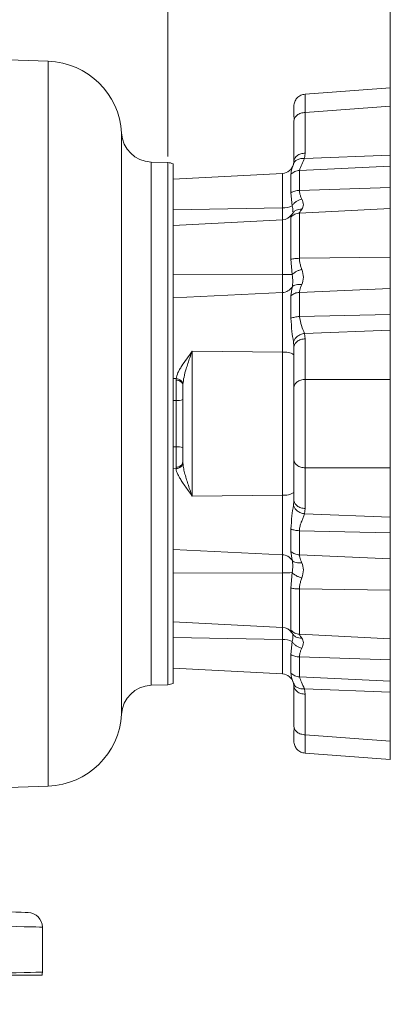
# Model space of a CAD drawing. Header units: inches. Extents: x 0.3 to 33.9, y 0.2 to 21.7.
# Tile 6 of 18: x 12.2 to 15.2, y 5.2 to 13.3. Entities that reach past the tile are written whole.
import ezdxf

# ---------------------------------------------------------------- set-up
doc = ezdxf.new("R2010")
doc.units = ezdxf.units.IN
doc.header["$MEASUREMENT"] = 0
doc.layers.add('SLD-0', color=7, linetype='Continuous', lineweight=15)
doc.styles.add('SLDTEXTSTYLE0', font='TXT', dxfattribs={"width": 0.75})
doc.dimstyles.new('SLDDIMSTYLE0', dxfattribs={"dimtxt": 0.25, "dimasz": 0.13, "dimexe": 0, "dimexo": 0.0625, "dimgap": 0.0625, "dimtad": 0, "dimtih": 1, "dimtoh": 1, "dimrnd": 1e-09, "dimzin": 12, "dimdsep": 46, "dimtxsty": 'SLDTEXTSTYLE0', "dimsah": 1, "dimcen": 0.09, "dimadec": 0, "dimazin": 3, "dimtfac": 1, "dimtofl": 0, "dimtmove": 0, "dimatfit": 3, "dimfxl": 1, "dimfrac": 2, "dimtolj": 1, "dimtzin": 12, "dimarcsym": 0})
doc.dimstyles.new('SLDDIMSTYLE2', dxfattribs={"dimtxt": 0, "dimasz": 0.13, "dimexe": 0, "dimexo": 0.0625, "dimgap": 0, "dimtad": 0, "dimtih": 1, "dimtoh": 1, "dimdec": 0, "dimrnd": 1e-09, "dimzin": 0, "dimdsep": 46, "dimtxsty": 'Standard', "dimsah": 1, "dimcen": 0.09, "dimadec": 0, "dimazin": 0, "dimtfac": 0.13, "dimtdec": 0, "dimtofl": 0, "dimtmove": 0, "dimatfit": 3, "dimfxl": 1, "dimfrac": 2, "dimtolj": 1, "dimtzin": 0, "dimarcsym": 0})

# ---------------------------------------------------------------- blocks, each defined once
blk = doc.blocks.new('_D_8')
at = {"layer": 'SLD-0'}
for p, q in [((13.3825, 12.1594), (13.3825, 14.0317)), ((8.8583, 13.9067), (10.4093, 13.9067)), ((10.5489, 13.9435), (10.4981, 13.9435)), ((10.4981, 13.9435), (10.4981, 13.5467)), ((11.6918, 13.9435), (11.7426, 13.9435)), ((11.7426, 13.9435), (11.7426, 13.5467)), ((13.3825, 13.9067), (11.8314, 13.9067)), ((10.4981, 13.5467), (10.5489, 13.5467)), ((11.7426, 13.5467), (11.6918, 13.5467))]:
    blk.add_line(p, q, dxfattribs=at)
for points in [[(8.8583, 13.9067), (8.9883, 13.8867), (8.9883, 13.9267)], [(13.3825, 13.9067), (13.2525, 13.9267), (13.2525, 13.8867)]]:
    blk.add_solid(points, dxfattribs=at)
at = {"layer": 'SLD-0', "char_height": 0.25, "attachment_point": 1, "style": 'SLDTEXTSTYLE0'}
for s, insert in [('4.52', (10.6955, 14.3166, -0.8581)), ('114.91', (10.6124, 13.8689, -0.8581))]:
    blk.add_mtext(s, dxfattribs=dict(at, insert=insert))
blk = doc.blocks.new('_D_9')
at = {"layer": 'SLD-0'}
for p, q in [((15.1979, 12.6199), (15.1979, 15.2266)), ((8.8583, 15.1016), (11.3171, 15.1016)), ((11.4566, 15.1384), (11.4059, 15.1384)), ((11.4059, 15.1384), (11.4059, 14.7415)), ((12.5996, 15.1384), (12.6503, 15.1384)), ((12.6503, 15.1384), (12.6503, 14.7415)), ((15.1979, 15.1016), (12.7391, 15.1016)), ((11.4059, 14.7415), (11.4566, 14.7415)), ((12.6503, 14.7415), (12.5996, 14.7415))]:
    blk.add_line(p, q, dxfattribs=at)
for points in [[(8.8583, 15.1016), (8.9883, 15.0816), (8.9883, 15.1216)], [(15.1979, 15.1016), (15.0679, 15.1216), (15.0679, 15.0816)]]:
    blk.add_solid(points, dxfattribs=at)
at = {"layer": 'SLD-0', "char_height": 0.25, "attachment_point": 1, "style": 'SLDTEXTSTYLE0'}
for s, insert in [('6.34', (11.6033, 15.5114, -0.8581)), ('161.03', (11.5201, 15.0638, -0.8581))]:
    blk.add_mtext(s, dxfattribs=dict(at, insert=insert))

msp = doc.modelspace()

# ---------------------------------------------------------------- linework, layer by layer
at = {"color": 7, "linetype": 'Continuous', "lineweight": 15}
for p, q in [((12.4069, 12.9364), (8.8583, 13.0604)), ((15.1979, 12.7197), (14.5017, 12.6681)), ((15.1979, 12.5699), (15.1979, 12.7197)), ((14.5038, 12.5184), (15.1979, 12.5699)), ((15.1979, 12.1693), (15.1979, 12.5699)), ((14.4105, 12.5003), (14.4123, 12.4621)), ((14.4105, 12.4489), (14.414, 12.4618)), ((14.4105, 12.4489), (14.4105, 12.118)), ((14.5038, 12.5184), (14.5038, 12.1875)), ((14.4983, 12.1434), (14.5038, 12.1875)), ((14.4983, 12.1434), (15.1979, 12.1693)), ((15.1979, 12.0812), (15.1979, 12.1693)), ((13.3825, 12.1094), (13.2453, 12.1142)), ((13.4263, 12.0995), (13.4263, 11.9706)), ((14.4078, 12.097), (14.4049, 12.0884)), ((14.4049, 12.0885), (14.4078, 12.097)), ((14.4105, 12.118), (14.4078, 12.097)), ((14.4128, 12.1067), (14.4078, 12.097)), ((15.1979, 12.0812), (14.456, 12.0458)), ((15.1979, 11.9059), (15.1979, 12.0812)), ((14.3173, 12.0218), (13.4263, 11.9751)), ((13.4263, 11.9706), (13.4263, 11.9022)), ((14.3866, 12.0148), (14.3866, 11.8636)), ((14.456, 12.0458), (14.456, 11.8834)), ((13.4263, 11.9022), (13.4263, 10.8732)), ((14.456, 11.8834), (15.1979, 11.9059)), ((15.1979, 11.7356), (15.1979, 11.9059)), ((14.3866, 11.8636), (14.3968, 11.7574)), ((13.4263, 11.7252), (14.3173, 11.7411)), ((15.1979, 11.7356), (14.456, 11.6977)), ((15.1979, 11.3375), (15.1979, 11.7356)), ((14.3866, 11.6646), (14.3866, 11.3211)), ((14.4042, 11.7008), (14.3936, 11.6855)), ((14.3984, 11.697), (14.3968, 11.6902)), ((14.456, 11.6977), (14.456, 11.3288)), ((14.3173, 11.6424), (13.4263, 11.5957)), ((14.456, 11.3288), (15.1979, 11.3375)), ((15.1979, 11.0826), (15.1979, 11.3375)), ((14.3866, 11.3211), (14.3968, 11.1956)), ((13.4263, 11.2001), (14.3173, 11.1979)), ((14.3173, 11.1979), (14.3173, 11.0496)), ((14.3968, 11.0949), (14.3866, 11.0233)), ((14.3173, 11.0496), (13.4263, 11.0056)), ((14.3173, 11.0496), (14.3173, 10.5626)), ((14.3866, 11.0233), (14.3866, 10.8395)), ((15.1979, 11.0826), (14.456, 11.051)), ((14.456, 11.051), (14.456, 10.8536)), ((15.1979, 10.8696), (15.1979, 11.0826)), ((13.4263, 10.8732), (13.4263, 10.7079)), ((14.456, 10.8536), (15.1979, 10.8696)), ((15.1979, 10.7423), (15.1979, 10.8696)), ((13.4263, 10.7079), (13.4263, 9.9804)), ((15.1979, 10.7423), (14.4983, 10.7164)), ((14.5038, 10.6727), (14.4983, 10.7164)), ((15.1979, 10.3418), (15.1979, 10.7423)), ((14.4105, 10.6032), (14.4099, 10.6129)), ((14.4139, 10.6158), (14.4105, 10.6032)), ((14.4105, 10.6032), (14.4105, 10.2723)), ((14.5038, 10.6727), (14.5038, 10.3418)), ((13.5796, 9.3902), (13.5796, 10.5705)), ((13.5796, 10.5705), (14.3173, 10.5626)), ((14.3173, 10.5626), (14.3173, 9.3982)), ((13.4263, 10.3484), (13.4493, 10.3474)), ((13.4493, 10.3474), (13.4491, 10.3358)), ((13.4491, 10.3358), (13.4491, 10.1704)), ((13.505, 10.2923), (13.5052, 10.3008)), ((14.5038, 10.3418), (15.1979, 10.3418)), ((15.1979, 9.619), (15.1979, 10.3418)), ((13.4491, 10.1704), (13.4263, 10.1703)), ((13.4491, 9.7903), (13.4491, 10.1704)), ((13.4263, 9.9804), (13.4263, 9.2528)), ((13.4263, 9.7905), (13.4491, 9.7903)), ((13.4491, 9.7903), (13.4491, 9.6249)), ((13.505, 9.6685), (13.5029, 9.6603)), ((13.5052, 9.6599), (13.505, 9.6685)), ((14.4105, 9.6885), (14.4105, 9.3575)), ((13.4493, 9.6133), (13.4263, 9.6123)), ((13.4491, 9.6249), (13.4493, 9.6133)), ((14.5038, 9.619), (15.1979, 9.619)), ((14.5038, 9.619), (14.5038, 9.288)), ((15.1979, 9.2184), (15.1979, 9.619)), ((14.3173, 9.3982), (13.5796, 9.3902)), ((14.3173, 9.3982), (14.3173, 8.9112)), ((14.4105, 9.3575), (14.4099, 9.3479)), ((14.4105, 9.3575), (14.4139, 9.3449)), ((13.4263, 9.2528), (13.4263, 9.0875)), ((14.4983, 9.2443), (14.5038, 9.288)), ((14.4983, 9.2443), (15.1979, 9.2184)), ((15.1979, 9.0911), (15.1979, 9.2184)), ((13.4263, 9.0875), (13.4263, 8.5465)), ((14.3866, 9.1212), (14.3866, 8.9374)), ((15.1979, 9.0911), (14.456, 9.1072)), ((14.456, 9.1072), (14.456, 8.9097)), ((15.1979, 8.8781), (15.1979, 9.0911)), ((13.4263, 8.9551), (14.3173, 8.9112)), ((14.3866, 8.9374), (14.3968, 8.8658)), ((14.3173, 8.9112), (14.3173, 8.7628)), ((14.456, 8.9097), (15.1979, 8.8781)), ((15.1979, 8.6232), (15.1979, 8.8781)), ((14.3173, 8.7628), (13.4263, 8.7607)), ((14.3968, 8.7651), (14.3866, 8.6396)), ((14.3866, 8.6396), (14.3866, 8.2961)), ((15.1979, 8.6232), (14.456, 8.6319)), ((14.456, 8.6319), (14.456, 8.263)), ((15.1979, 8.2251), (15.1979, 8.6232)), ((13.4263, 8.5465), (13.4263, 8.42)), ((13.4263, 8.42), (13.4263, 8.0586)), ((13.4263, 8.365), (14.3173, 8.3183)), ((14.3936, 8.2752), (14.4042, 8.2599)), ((14.3173, 8.2196), (13.4263, 8.2355)), ((14.3968, 8.2033), (14.3866, 8.0971)), ((14.3968, 8.2706), (14.3984, 8.2637)), ((14.456, 8.263), (15.1979, 8.2251)), ((15.1979, 8.0548), (15.1979, 8.2251)), ((13.4263, 8.0586), (13.4263, 7.9901)), ((14.3866, 8.0971), (14.3866, 7.9459)), ((15.1979, 8.0548), (14.456, 8.0774)), ((14.456, 8.0774), (14.456, 7.915)), ((15.1979, 7.8795), (15.1979, 8.0548)), ((13.4263, 7.9901), (13.4263, 7.8613)), ((13.4263, 7.9856), (14.3173, 7.9389)), ((14.4048, 7.8741), (14.4117, 7.8528)), ((14.4049, 7.8723), (14.4078, 7.8637)), ((14.456, 7.915), (15.1979, 7.8795)), ((15.1979, 7.7914), (15.1979, 7.8795)), ((13.2453, 7.8465), (13.3825, 7.8513)), ((14.4105, 7.8427), (14.4078, 7.8637)), ((14.4078, 7.8637), (14.4128, 7.8541)), ((14.4105, 7.8427), (14.4105, 7.5118)), ((15.1979, 7.7914), (14.4983, 7.8173)), ((14.5038, 7.7732), (14.4983, 7.8173)), ((15.1979, 7.3909), (15.1979, 7.7914)), ((14.5038, 7.7732), (14.5038, 7.4423)), ((14.414, 7.4989), (14.4105, 7.5118)), ((14.4123, 7.4987), (14.4105, 7.4604)), ((15.1979, 7.3909), (14.5038, 7.4423)), ((15.1979, 7.241), (15.1979, 7.3909)), ((14.5017, 7.2926), (15.1979, 7.241)), ((10.9096, 6.972), (12.4069, 7.0243)), ((12.3583, 5.5073), (12.3583, 5.8735))]:
    msp.add_line(p, q, dxfattribs=at)
at = {"color": 8, "linetype": 'Continuous', "lineweight": 15}
for p, q in [((12.4069, 12.9364), (12.4069, 9.9804)), ((13.0044, 12.3505), (13.0044, 7.6102)), ((13.2453, 9.9804), (13.2453, 12.1142)), ((13.3825, 12.1094), (13.3825, 9.9804)), ((14.3173, 12.0218), (14.3173, 11.7411)), ((14.3173, 11.7411), (14.3173, 11.6424)), ((14.3951, 11.6857), (14.3866, 11.6646)), ((14.3173, 11.6424), (14.3173, 11.1979)), ((14.4099, 10.6129), (14.4078, 10.6467)), ((12.4069, 9.9804), (12.4069, 7.0243)), ((13.2453, 7.8465), (13.2453, 9.9804)), ((13.3825, 9.9804), (13.3825, 7.8513)), ((14.4099, 9.3479), (14.4078, 9.314)), ((14.3173, 8.7628), (14.3173, 8.3183)), ((14.3173, 8.3183), (14.3173, 8.2196)), ((14.3866, 8.2961), (14.395, 8.2751)), ((14.3173, 8.2196), (14.3173, 7.9389))]:
    msp.add_line(p, q, dxfattribs=at)
at = {"color": 7, "linetype": 'Continuous', "lineweight": 15, "flags": 128}
for points in [[(12.2414, 5.9934), (12.2352, 5.9936), (12.2166, 5.9941), (12.1858, 5.9949), (12.1429, 5.996), (12.0882, 5.9974), (12.0222, 5.9992), (11.9451, 6.0012), (11.8576, 6.0035), (11.7603, 6.006), (11.6536, 6.0088), (11.5385, 6.0118), (11.4156, 6.015), (11.2857, 6.0184), (11.1497, 6.022), (11.0085, 6.0257), (10.863, 6.0295), (10.7142, 6.0334), (10.5631, 6.0374), (10.4106, 6.0414)], [(10.4106, 5.9214), (10.5647, 5.9176), (10.7176, 5.9138), (10.8683, 5.9101), (11.016, 5.9065), (11.1598, 5.903), (11.2988, 5.8995), (11.4321, 5.8963), (11.5591, 5.8931), (11.6789, 5.8902), (11.7909, 5.8874), (11.8943, 5.8849), (11.9885, 5.8826), (12.0731, 5.8805), (12.1474, 5.8787), (12.211, 5.8771), (12.2636, 5.8758), (12.3048, 5.8748), (12.3345, 5.874), (12.3523, 5.8736), (12.3583, 5.8735)], [(12.3583, 5.5073), (12.3522, 5.5071), (12.334, 5.5067), (12.3039, 5.5059), (12.2619, 5.5049), (12.2084, 5.5036), (12.1437, 5.502), (12.0681, 5.5001), (11.9821, 5.498), (11.8863, 5.4956), (11.7813, 5.4931), (11.6675, 5.4903), (11.5459, 5.4873), (11.417, 5.4841), (11.2817, 5.4808)]]:
    msp.add_lwpolyline(points, dxfattribs=at)
at = {"color": 7, "linetype": 'Continuous', "lineweight": 15}
for centre, radius, start, end in [((12.3853, 12.3168), 0.62, 3.11173, 88), ((13.254, 12.364), 0.25, 183.11173, 268), ((15.3723, 11.7065), 0.9772, 153.43847, 159.6819), ((13.3783, 11.9895), 0.12, 66.42182, 88), ((14.3121, 12.1201), 0.0984, 273, 345.48668), ((14.3218, 11.9211), 0.1801, 268.56713, 294.64522), ((14.3121, 11.7407), 0.0984, 273, 326.44034), ((14.323, 9.9982), 1.1997, 86.47027, 90.27374), ((14.3134, 11.1489), 0.0994, 272.24729, 327.12831), ((14.3386, 10.436), 0.1284, 55.93063, 99.57119), ((13.4624, 10.3037), 0.134, 264.2941, 288.55259), ((13.4624, 9.657), 0.134, 71.44741, 95.7059), ((14.3386, 9.5248), 0.1284, 260.42872, 304.06933), ((14.3134, 8.8118), 0.0994, 32.87172, 87.75274), ((14.323, 9.9624), 1.1995, 269.72601, 273.53), ((14.3121, 8.22), 0.0984, 33.63125, 87), ((14.3218, 8.0396), 0.1801, 65.35478, 91.43287), ((14.3121, 7.8406), 0.0984, 13.21518, 87), ((13.254, 7.5967), 0.25, 92, 176.88827), ((13.3783, 7.9712), 0.12, 272, 293.57818), ((12.3853, 7.6439), 0.62, 272, 356.88827), ((12.2383, 5.8735), 0.12, 0, 88.5), ((12.2383, 5.5073), 0.12, 347.24259, 0)]:
    msp.add_arc(centre, radius, start, end, dxfattribs=at)
for points, knots in [([(14.5017, 12.6681), (14.4895, 12.6658), (14.4652, 12.6613), (14.4353, 12.6383), (14.4146, 12.6068), (14.4119, 12.5822), (14.4105, 12.5699)], [0, 0, 0, 0, 0.249988, 0.499966, 0.749977, 1, 1, 1, 1]), ([(14.4105, 12.5699), (14.4105, 12.5699), (14.4105, 12.5729), (14.4105, 12.5626), (14.4105, 12.5401), (14.4105, 12.5121), (14.4105, 12.4985)], [0, 0, 0, 0, 0.000046, 0.346265, 0.685393, 1, 1, 1, 1]), ([(14.4105, 12.118), (14.4119, 12.1268), (14.4147, 12.1444), (14.436, 12.1669), (14.4667, 12.1832), (14.4914, 12.186), (14.5038, 12.1875)], [0, 0, 0, 0, 0.25, 0.5, 0.75, 1, 1, 1, 1]), ([(14.4118, 12.108), (14.4106, 12.1044), (14.4083, 12.0971), (14.406, 12.0901), (14.4048, 12.0866)], [0, 0, 0, 0, 0.494636, 1, 1, 1, 1]), ([(14.3866, 12.0148), (14.3912, 12.0191), (14.4005, 12.0278), (14.4176, 12.0372), (14.4362, 12.0438), (14.4494, 12.0451), (14.456, 12.0458)], [0, 0, 0, 0, 0.250001, 0.499999, 0.750005, 1, 1, 1, 1]), ([(14.3866, 11.8636), (14.3912, 11.8664), (14.4005, 11.8719), (14.4176, 11.8779), (14.4362, 11.8821), (14.4494, 11.8829), (14.456, 11.8834)], [0, 0, 0, 0, 0.250001, 0.5, 0.750005, 1, 1, 1, 1]), ([(14.3968, 11.7574), (14.4011, 11.7637), (14.4097, 11.7764), (14.4291, 11.7924), (14.4516, 11.8054), (14.4682, 11.8101), (14.4764, 11.8125)], [0, 0, 0, 0, 0.2499995, 0.4999967, 0.749994, 1, 1, 1, 1]), ([(14.4764, 11.8125), (14.4729, 11.8197), (14.4659, 11.834), (14.4578, 11.8577), (14.4566, 11.8749), (14.456, 11.8834)], [0, 0, 0, 0, 0.341307, 0.677695, 1, 1, 1, 1]), ([(14.4764, 11.7295), (14.4823, 11.7411), (14.494, 11.7643), (14.4823, 11.7964), (14.4764, 11.8125)], [0, 0, 0, 0, 0.499796, 1, 1, 1, 1]), ([(14.456, 11.6977), (14.4566, 11.7004), (14.4578, 11.7057), (14.4659, 11.7164), (14.4729, 11.7251), (14.4764, 11.7295)], [0, 0, 0, 0, 0.321721, 0.658488, 1, 1, 1, 1]), ([(14.3866, 11.6646), (14.3912, 11.6693), (14.4005, 11.6785), (14.4176, 11.6886), (14.4362, 11.6956), (14.4494, 11.697), (14.456, 11.6977)], [0, 0, 0, 0, 0.250001, 0.499999, 0.750005, 1, 1, 1, 1]), ([(14.3866, 11.3211), (14.3912, 11.3222), (14.4005, 11.3243), (14.4176, 11.3267), (14.4362, 11.3283), (14.4494, 11.3286), (14.456, 11.3288)], [0, 0, 0, 0, 0.250002, 0.5, 0.750005, 1, 1, 1, 1]), ([(14.4764, 11.2389), (14.4729, 11.2486), (14.4659, 11.2677), (14.4578, 11.2977), (14.4566, 11.3186), (14.456, 11.3288)], [0, 0, 0, 0, 0.341306, 0.677694, 1, 1, 1, 1]), ([(14.3968, 11.1956), (14.4011, 11.1999), (14.4097, 11.2084), (14.4291, 11.2205), (14.4516, 11.2312), (14.4682, 11.2364), (14.4764, 11.2389)], [0, 0, 0, 0, 0.25, 0.499997, 0.749994, 1, 1, 1, 1]), ([(14.3968, 11.1956), (14.3998, 11.1765), (14.4056, 11.1383), (14.3998, 11.1094), (14.3968, 11.0949)], [0, 0, 0, 0, 0.500184, 1, 1, 1, 1]), ([(14.4764, 11.1147), (14.4823, 11.1339), (14.494, 11.1724), (14.4823, 11.2167), (14.4764, 11.2389)], [0, 0, 0, 0, 0.499821, 1, 1, 1, 1]), ([(14.3968, 11.0949), (14.4011, 11.099), (14.4097, 11.1072), (14.4291, 11.1144), (14.4516, 11.1176), (14.4682, 11.1157), (14.4764, 11.1147)], [0, 0, 0, 0, 0.250007, 0.5000044, 0.7500012, 1, 1, 1, 1]), ([(14.456, 11.051), (14.4566, 11.0573), (14.4578, 11.0702), (14.4659, 11.0916), (14.4729, 11.107), (14.4764, 11.1147)], [0, 0, 0, 0, 0.322293, 0.65866, 1, 1, 1, 1]), ([(14.3866, 11.0233), (14.3912, 11.0272), (14.4005, 11.035), (14.4176, 11.0434), (14.4362, 11.0492), (14.4494, 11.0504), (14.456, 11.051)], [0, 0, 0, 0, 0.250001, 0.499999, 0.750005, 1, 1, 1, 1]), ([(14.3866, 10.8395), (14.3912, 10.8415), (14.4005, 10.8454), (14.4176, 10.8497), (14.4362, 10.8527), (14.4494, 10.8533), (14.456, 10.8536)], [0, 0, 0, 0, 0.250001, 0.499999, 0.750005, 1, 1, 1, 1]), ([(14.4983, 10.7164), (14.4892, 10.7367), (14.4711, 10.7771), (14.461, 10.8282), (14.456, 10.8536)], [0, 0, 0, 0, 0.502779, 1, 1, 1, 1]), ([(14.3866, 10.8395), (14.3888, 10.804), (14.3929, 10.7394), (14.4031, 10.6755), (14.4078, 10.6467)], [0, 0, 0, 0, 0.548708, 1, 1, 1, 1]), ([(14.4078, 10.6467), (14.4106, 10.6548), (14.4163, 10.6709), (14.4377, 10.6921), (14.4657, 10.7088), (14.4874, 10.7139), (14.4983, 10.7164)], [0, 0, 0, 0, 0.249976, 0.499959, 0.74995, 1, 1, 1, 1]), ([(13.4493, 10.3474), (13.4533, 10.3634), (13.4591, 10.387), (13.4789, 10.4227), (13.5017, 10.46), (13.5358, 10.5091), (13.565, 10.55), (13.5796, 10.5705)], [0, 0, 0, 0, 0.244555, 0.362761, 0.494066, 0.74609, 1, 1, 1, 1]), ([(13.5796, 10.5705), (13.5735, 10.5527), (13.5621, 10.5196), (13.5461, 10.4719), (13.5295, 10.4194), (13.5124, 10.3611), (13.5076, 10.3205), (13.5052, 10.3008)], [0, 0, 0, 0, 0.189257, 0.352228, 0.515363, 0.764584, 1, 1, 1, 1]), ([(13.4491, 10.3358), (13.4565, 10.3349), (13.4713, 10.3331), (13.4897, 10.323), (13.5025, 10.3088), (13.5042, 10.2978), (13.505, 10.2923)], [0, 0, 0, 0, 0.25, 0.500001, 0.750001, 1, 1, 1, 1]), ([(13.4493, 10.3474), (13.4565, 10.3463), (13.4709, 10.344), (13.489, 10.3331), (13.5019, 10.3182), (13.5041, 10.3066), (13.5052, 10.3008)], [0, 0, 0, 0, 0.249993, 0.499982, 0.749972, 1, 1, 1, 1]), ([(13.505, 10.2923), (13.505, 10.1883), (13.505, 9.9804), (13.505, 9.7724), (13.505, 9.6685)], [0, 0, 0, 0, 0.5, 1, 1, 1, 1]), ([(14.4105, 10.2723), (14.4119, 10.2811), (14.4147, 10.2987), (14.436, 10.3212), (14.4667, 10.3375), (14.4914, 10.3403), (14.5038, 10.3418)], [0, 0, 0, 0, 0.25, 0.5, 0.75, 1, 1, 1, 1]), ([(14.5038, 10.3418), (14.5036, 10.3256), (14.5032, 10.2937), (14.5027, 10.24), (14.5022, 10.1712), (14.5018, 10.0844), (14.5016, 9.9804), (14.5018, 9.8938), (14.502, 9.8264), (14.5023, 9.7642), (14.5029, 9.6914), (14.5035, 9.6434), (14.5038, 9.619)], [0, 0, 0, 0, 0.082362, 0.162433, 0.240216, 0.371034, 0.500012, 0.628989, 0.694253, 0.759982, 0.877421, 1, 1, 1, 1]), ([(14.4105, 10.2723), (14.4105, 10.2535), (14.4105, 10.2149), (14.4105, 10.1442), (14.4105, 10.065), (14.4105, 9.9804), (14.4105, 9.8958), (14.4105, 9.8165), (14.4105, 9.7459), (14.4105, 9.7072), (14.4105, 9.6885)], [0, 0, 0, 0, 0.116619, 0.240139, 0.368725, 0.5, 0.631275, 0.759861, 0.883381, 1, 1, 1, 1]), ([(13.5052, 9.6599), (13.5041, 9.6541), (13.5019, 9.6425), (13.489, 9.6276), (13.4709, 9.6167), (13.4565, 9.6144), (13.4493, 9.6133)], [0, 0, 0, 0, 0.250027, 0.500018, 0.750007, 1, 1, 1, 1]), ([(13.5052, 9.6599), (13.5064, 9.6475), (13.5088, 9.6216), (13.5189, 9.579), (13.5316, 9.5344), (13.5461, 9.4888), (13.5621, 9.4411), (13.5735, 9.408), (13.5796, 9.3902)], [0, 0, 0, 0, 0.150571, 0.312239, 0.484819, 0.647897, 0.810824, 1, 1, 1, 1]), ([(14.4105, 9.6885), (14.4119, 9.6796), (14.4147, 9.662), (14.436, 9.6395), (14.4667, 9.6233), (14.4914, 9.6204), (14.5038, 9.619)], [0, 0, 0, 0, 0.25, 0.5, 0.75, 1, 1, 1, 1]), ([(13.5796, 9.3902), (13.5691, 9.405), (13.5492, 9.4329), (13.5211, 9.4726), (13.4976, 9.5075), (13.4787, 9.5381), (13.4642, 9.5653), (13.4533, 9.5905), (13.4506, 9.6059), (13.4493, 9.6133)], [0, 0, 0, 0, 0.1820773, 0.3445169, 0.5056379, 0.6367943, 0.7548696, 0.8836254, 1, 1, 1, 1]), ([(14.4078, 9.314), (14.4031, 9.2852), (14.3929, 9.2213), (14.3888, 9.1567), (14.3866, 9.1212)], [0, 0, 0, 0, 0.4513432, 1, 1, 1, 1]), ([(14.4983, 9.2443), (14.4874, 9.2469), (14.4657, 9.2519), (14.4377, 9.2686), (14.4163, 9.2899), (14.4106, 9.306), (14.4078, 9.314)], [0, 0, 0, 0, 0.250009, 0.500003, 0.749985, 1, 1, 1, 1]), ([(14.456, 9.1072), (14.457, 9.1202), (14.4585, 9.1391), (14.465, 9.1595), (14.4686, 9.1694), (14.4707, 9.1749), (14.4718, 9.1778), (14.4724, 9.1792), (14.4727, 9.18), (14.4729, 9.1803), (14.4729, 9.1805), (14.473, 9.1806), (14.473, 9.1807), (14.473, 9.1807), (14.473, 9.1807), (14.473, 9.1807), (14.473, 9.1807), (14.473, 9.1807), (14.473, 9.1807), (14.473, 9.1807), (14.4733, 9.1808), (14.473, 9.1828), (14.4808, 9.1925), (14.487, 9.2158), (14.4944, 9.2344), (14.4983, 9.2443)], [0, 0, 0, 0, 0.247504, 0.359701, 0.425614, 0.461035, 0.479363, 0.488681, 0.493379, 0.495737, 0.496919, 0.49751, 0.497806, 0.497954, 0.498028, 0.498065, 0.498083, 0.498093, 0.498097, 0.4981, 0.498103, 0.501755, 0.533451, 0.749972, 1, 1, 1, 1]), ([(14.3866, 9.1212), (14.3912, 9.1192), (14.4005, 9.1153), (14.4176, 9.111), (14.4362, 9.1081), (14.4494, 9.1075), (14.456, 9.1072)], [0, 0, 0, 0, 0.250001, 0.499999, 0.750005, 1, 1, 1, 1]), ([(14.3866, 8.9374), (14.3912, 8.9335), (14.4005, 8.9258), (14.4176, 8.9174), (14.4362, 8.9115), (14.4494, 8.9103), (14.456, 8.9097)], [0, 0, 0, 0, 0.250001, 0.499999, 0.750005, 1, 1, 1, 1]), ([(14.3968, 8.8658), (14.4011, 8.8617), (14.4097, 8.8535), (14.4291, 8.8463), (14.4516, 8.8431), (14.4682, 8.845), (14.4764, 8.846)], [0, 0, 0, 0, 0.25, 0.499996, 0.749994, 1, 1, 1, 1]), ([(14.3968, 8.8658), (14.3998, 8.8513), (14.4056, 8.8224), (14.3998, 8.7842), (14.3968, 8.7651)], [0, 0, 0, 0, 0.500184, 1, 1, 1, 1]), ([(14.4764, 8.846), (14.4729, 8.8537), (14.4659, 8.8691), (14.4578, 8.8905), (14.4566, 8.9034), (14.456, 8.9097)], [0, 0, 0, 0, 0.341307, 0.677695, 1, 1, 1, 1]), ([(14.4764, 8.7218), (14.4823, 8.744), (14.494, 8.7883), (14.4823, 8.8268), (14.4764, 8.846)], [0, 0, 0, 0, 0.499821, 1, 1, 1, 1]), ([(14.4764, 8.7218), (14.4682, 8.7244), (14.4516, 8.7295), (14.4291, 8.7402), (14.4097, 8.7523), (14.4011, 8.7608), (14.3968, 8.7651)], [0, 0, 0, 0, 0.250001, 0.499995, 0.749993, 1, 1, 1, 1]), ([(14.456, 8.6319), (14.4566, 8.6422), (14.4578, 8.663), (14.4659, 8.693), (14.4729, 8.7122), (14.4764, 8.7218)], [0, 0, 0, 0, 0.3222938, 0.6586607, 1, 1, 1, 1]), ([(14.3866, 8.6396), (14.3912, 8.6385), (14.4005, 8.6364), (14.4176, 8.634), (14.4362, 8.6324), (14.4494, 8.6321), (14.456, 8.6319)], [0, 0, 0, 0, 0.250002, 0.5, 0.750005, 1, 1, 1, 1]), ([(14.3866, 8.2961), (14.3912, 8.2914), (14.4005, 8.2822), (14.4176, 8.2721), (14.4362, 8.2651), (14.4494, 8.2637), (14.456, 8.263)], [0, 0, 0, 0, 0.250001, 0.499999, 0.750005, 1, 1, 1, 1]), ([(14.4764, 8.1482), (14.4682, 8.1506), (14.4516, 8.1554), (14.4291, 8.1683), (14.4097, 8.1844), (14.4011, 8.197), (14.3968, 8.2033)], [0, 0, 0, 0, 0.25, 0.499994, 0.749993, 1, 1, 1, 1]), ([(14.4764, 8.2312), (14.4729, 8.2356), (14.4659, 8.2443), (14.4578, 8.255), (14.4566, 8.2604), (14.456, 8.263)], [0, 0, 0, 0, 0.341306, 0.677694, 1, 1, 1, 1]), ([(14.4764, 8.1482), (14.4823, 8.1643), (14.494, 8.1964), (14.4823, 8.2196), (14.4764, 8.2312)], [0, 0, 0, 0, 0.4997966, 1, 1, 1, 1]), ([(14.456, 8.0774), (14.4566, 8.0858), (14.4578, 8.103), (14.4659, 8.1267), (14.4729, 8.141), (14.4764, 8.1482)], [0, 0, 0, 0, 0.3222937, 0.6586601, 1, 1, 1, 1]), ([(14.3866, 8.0971), (14.3912, 8.0943), (14.4005, 8.0888), (14.4176, 8.0828), (14.4362, 8.0786), (14.4494, 8.0778), (14.456, 8.0774)], [0, 0, 0, 0, 0.250001, 0.5, 0.750005, 1, 1, 1, 1]), ([(14.3866, 7.9459), (14.3912, 7.9416), (14.4005, 7.9329), (14.4176, 7.9235), (14.4362, 7.917), (14.4494, 7.9156), (14.456, 7.915)], [0, 0, 0, 0, 0.250003, 0.5, 0.750005, 1, 1, 1, 1]), ([(14.4983, 7.8173), (14.4892, 7.8366), (14.4711, 7.8749), (14.461, 7.9017), (14.456, 7.915)], [0, 0, 0, 0, 0.502778, 1, 1, 1, 1]), ([(14.5038, 7.7732), (14.4914, 7.7747), (14.4667, 7.7775), (14.436, 7.7938), (14.4147, 7.8163), (14.4119, 7.8339), (14.4105, 7.8427)], [0, 0, 0, 0, 0.25, 0.499999, 0.750001, 1, 1, 1, 1]), ([(14.4105, 7.4622), (14.4105, 7.4488), (14.4105, 7.4211), (14.4105, 7.396), (14.4105, 7.3925), (14.4105, 7.3908)], [0, 0, 0, 0, 0.314636, 0.653794, 1, 1, 1, 1]), ([(14.4105, 7.3908), (14.4119, 7.3785), (14.4146, 7.3539), (14.4353, 7.3224), (14.4652, 7.2994), (14.4895, 7.2949), (14.5017, 7.2926)], [0, 0, 0, 0, 0.250023, 0.500034, 0.750012, 1, 1, 1, 1]), ([(12.3553, 5.4808), (12.3526, 5.4808), (12.3473, 5.4808), (12.3051, 5.4808), (12.2412, 5.4808), (12.1532, 5.4808), (12.0419, 5.4808), (11.9095, 5.4808), (11.7421, 5.4808), (11.5357, 5.4808), (11.3664, 5.4808), (11.2817, 5.4808)], [0, 0, 0, 0, 0.110362, 0.213754, 0.317476, 0.420866, 0.524226, 0.627917, 0.731274, 0.865638, 1, 1, 1, 1])]:
    msp.add_open_spline(points, degree=3, knots=knots, dxfattribs=at)
at = {"color": 8, "linetype": 'Continuous', "lineweight": 15}
for points, knots in [([(14.5017, 12.6681), (14.5017, 12.6661), (14.5017, 12.6632), (14.502, 12.6452), (14.5023, 12.622), (14.5029, 12.5832), (14.5035, 12.5403), (14.5038, 12.5184)], [0, 0, 0, 0, 0.257959, 0.38849, 0.519951, 0.754835, 1, 1, 1, 1]), ([(14.414, 12.4618), (14.4149, 12.4662), (14.4174, 12.4793), (14.4363, 12.4978), (14.4666, 12.5141), (14.4914, 12.517), (14.5038, 12.5184)], [0, 0, 0, 0, 0.1430011, 0.4286681, 0.7143334, 1, 1, 1, 1]), ([(14.4983, 12.1434), (14.4874, 12.1436), (14.4656, 12.1439), (14.4379, 12.1342), (14.4191, 12.1213), (14.4144, 12.1104), (14.4128, 12.1067)], [0, 0, 0, 0, 0.283158, 0.566298, 0.849425, 1, 1, 1, 1]), ([(14.4049, 12.0884), (14.4013, 12.0789), (14.3922, 12.0542), (14.3888, 12.0298), (14.3866, 12.0148)], [0, 0, 0, 0, 0.387913, 1, 1, 1, 1]), ([(14.3968, 11.7574), (14.4003, 11.7421), (14.4048, 11.7219), (14.4016, 11.7108), (14.4008, 11.7081)], [0, 0, 0, 0, 0.753999, 1, 1, 1, 1]), ([(14.4049, 11.7003), (14.4068, 11.7029), (14.4131, 11.7115), (14.4292, 11.7214), (14.4516, 11.7295), (14.4682, 11.7295), (14.4764, 11.7295)], [0, 0, 0, 0, 0.123804, 0.415869, 0.707933, 1, 1, 1, 1]), ([(14.5038, 10.6727), (14.4914, 10.6713), (14.4666, 10.6684), (14.4363, 10.6521), (14.4173, 10.6335), (14.4148, 10.6203), (14.4139, 10.6158)], [0, 0, 0, 0, 0.284734, 0.569467, 0.854202, 1, 1, 1, 1]), ([(13.5029, 9.6603), (13.5024, 9.6576), (13.5009, 9.6494), (13.4896, 9.6378), (13.4714, 9.6276), (13.4565, 9.6258), (13.4491, 9.6249)], [0, 0, 0, 0, 0.142202, 0.428134, 0.714067, 1, 1, 1, 1]), ([(14.4139, 9.3449), (14.4148, 9.3405), (14.4173, 9.3272), (14.4363, 9.3086), (14.4666, 9.2923), (14.4914, 9.2894), (14.5038, 9.288)], [0, 0, 0, 0, 0.14585, 0.430568, 0.715283, 1, 1, 1, 1]), ([(14.4008, 8.2526), (14.4016, 8.2499), (14.4048, 8.2388), (14.4003, 8.2186), (14.3968, 8.2033)], [0, 0, 0, 0, 0.246857, 1, 1, 1, 1]), ([(14.4049, 8.2604), (14.4068, 8.2579), (14.4131, 8.2492), (14.4292, 8.2393), (14.4516, 8.2313), (14.4682, 8.2312), (14.4764, 8.2312)], [0, 0, 0, 0, 0.123803, 0.415865, 0.707927, 1, 1, 1, 1]), ([(14.3866, 7.9459), (14.3888, 7.9309), (14.3922, 7.9065), (14.4013, 7.8819), (14.4049, 7.8723)], [0, 0, 0, 0, 0.612531, 1, 1, 1, 1]), ([(14.4128, 7.8541), (14.4144, 7.8503), (14.4191, 7.8394), (14.4379, 7.8265), (14.4656, 7.8168), (14.4874, 7.8171), (14.4983, 7.8173)], [0, 0, 0, 0, 0.150954, 0.43395, 0.71695, 1, 1, 1, 1]), ([(14.5038, 7.4423), (14.4914, 7.4437), (14.4666, 7.4466), (14.4363, 7.4629), (14.4174, 7.4814), (14.4149, 7.4945), (14.414, 7.4989)], [0, 0, 0, 0, 0.2856669, 0.5713323, 0.8569988, 1, 1, 1, 1]), ([(14.5038, 7.4423), (14.5036, 7.4273), (14.5032, 7.3978), (14.5027, 7.3621), (14.5022, 7.3272), (14.5018, 7.2987), (14.5017, 7.2947), (14.5017, 7.2926)], [0, 0, 0, 0, 0.164718, 0.324857, 0.48042, 0.74205, 1, 1, 1, 1])]:
    msp.add_open_spline(points, degree=3, knots=knots, dxfattribs=at)

# ---------------------------------------------------------------- dimensions: what is measured, and where the dimension line sits
at = {"layer": 'SLD-0'}
for base, p2, picture, middle in [((13.3825, 13.9067), (13.3825, 12.1094), '_D_8', (11.1204, 13.9067)), ((15.1979, 15.1016), (15.1979, 12.5699), '_D_9', (12.0281, 15.1016))]:
    dim = msp.add_linear_dim(base=base, p1=(8.8583, 16.2639), p2=p2, dimstyle='SLDDIMSTYLE0', dxfattribs=at)
    dim.commit()
    dim.dimension.update_dxf_attribs({"geometry": picture, "text_midpoint": middle, "dimtype": 160})

# ---------------------------------------------------------------- leaders
msp.add_leader([(11.532, 5.4869), (13.2011, 3.937), (13.4511, 3.937)], dimstyle='SLDDIMSTYLE2', dxfattribs=at)

doc.saveas('drawing.dxf')
